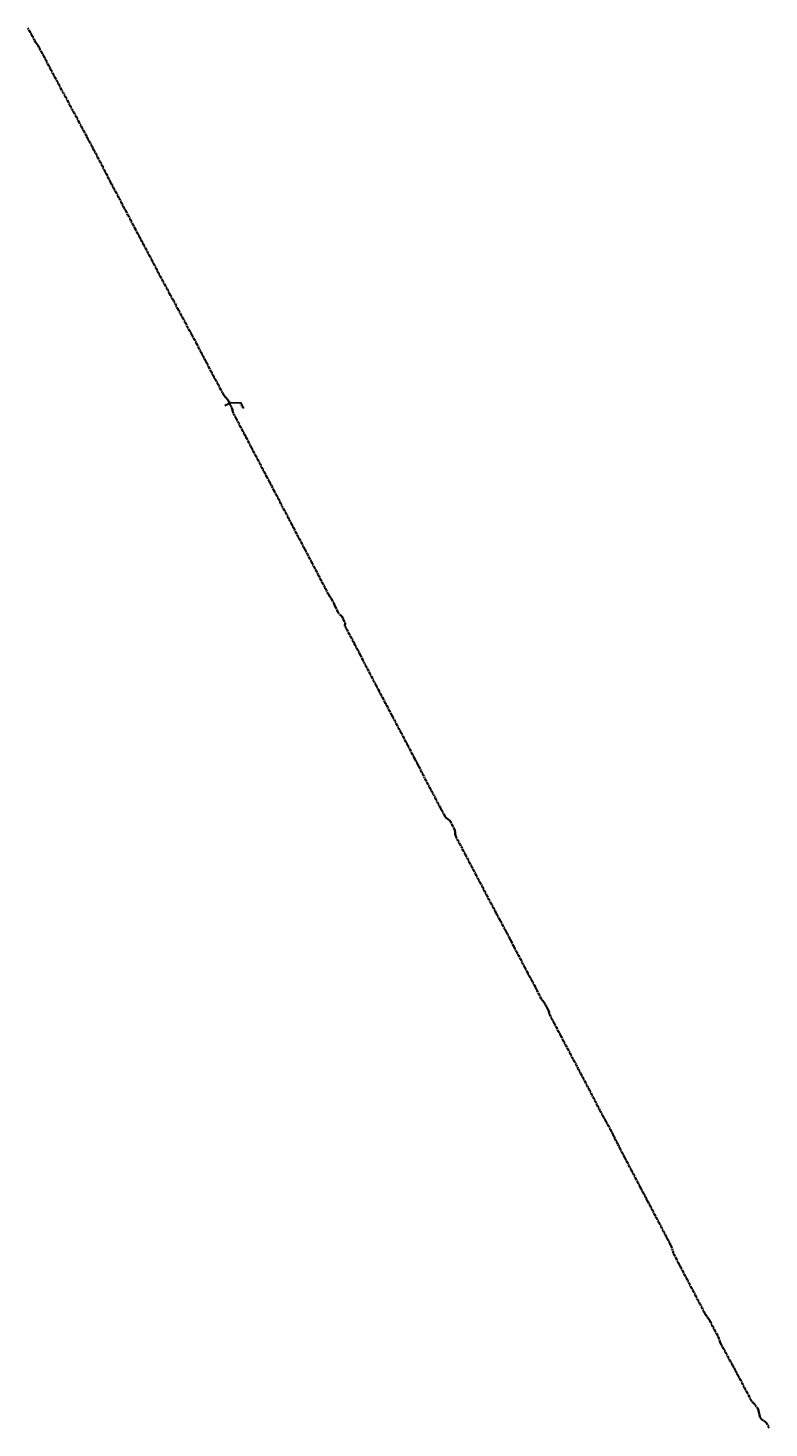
# Model space of a CAD drawing. Extents: x 7529714 to 7537797, y 5723889 to 5727796.
# Tile 1 of 28: x 7529714 to 7531783, y 5723889 to 5727796. Entities that reach past the tile are written whole.
import ezdxf

# ---------------------------------------------------------------- set-up
doc = ezdxf.new("R2010")
doc.units = 0
doc.linetypes.add('CENTER2', pattern=[28.575, 19.05, -3.175, 3.175, -3.175])
doc.layers.add('C-DROGI-SYTUACJA', color=7, linetype='Continuous')
doc.layers.add('D-opisy', color=2, linetype='Continuous', lineweight=30)
doc.styles.get("Standard").update_dxf_attribs({"font": 'arial.ttf'})

msp = doc.modelspace()

# ---------------------------------------------------------------- linework, layer by layer
at = {"layer": 'C-DROGI-SYTUACJA', "color": 10, "linetype": 'CENTER2', "lineweight": 35, "ltscale": 0.2}
msp.add_lwpolyline([(7529714.301, 5727795.865), (7529735.169, 5727756.456, 0.07165765), (7529738.529, 5727751.848), (7529739.732, 5727750.614, -0.07178523), (7529743.098, 5727745.997), (7529747.739, 5727737.221), (7529774.913, 5727685.825), (7529793.855, 5727649.915), (7529812.38, 5727615.415), (7529837.757, 5727568.892), (7529857.658, 5727531.843), (7529878.79, 5727492.008), (7529902.589, 5727447.335), (7529918.538, 5727417.135), (7529944.281, 5727366.741), (7529969.685, 5727318.815), (7529986.23, 5727287.312), (7529994.785, 5727271.452), (7530014.919, 5727233.118), (7530030.611, 5727203.571), (7530048.952, 5727168.884), (7530066.584, 5727135.609), (7530088.792, 5727092.929), (7530119.442, 5727037.047), (7530133.98, 5727010.094), (7530160.017, 5726961.45), (7530183.787, 5726917.333), (7530204.666, 5726877.528), (7530227.909, 5726832.904), (7530259.102, 5726774.826, 0.06358496), (7530264.989, 5726766.578), (7530268.47, 5726762.818, -0.06508398), (7530272.969, 5726756.475), (7530281.424, 5726740.504, -0.06508397), (7530284.142, 5726733.217), (7530284.891, 5726729.972, 0.06446268), (7530289.362, 5726717.937), (7530322.484, 5726654.998), (7530339.922, 5726621.886), (7530356.842, 5726589.483), (7530379.806, 5726546.279), (7530402.949, 5726502.005), (7530424.44, 5726461.025), (7530444.82, 5726422.144), (7530467.787, 5726378.156), (7530487.261, 5726341.324), (7530506.418, 5726305.122), (7530526.989, 5726265.744), (7530541.922, 5726236.64), (7530552.763, 5726216.63, 0.02043788), (7530554.436, 5726213.822), (7530562.078, 5726202.113, -0.02416639), (7530564.031, 5726198.778), (7530567.392, 5726192.349, -0.02149457), (7530568.851, 5726189.237), (7530572.059, 5726181.558, 0.02253525), (7530573.596, 5726178.299), (7530581.269, 5726163.764, 0.09655801), (7530584.871, 5726159.294), (7530589.549, 5726155.354, -0.10810822), (7530591.633, 5726152.643), (7530599.06, 5726136.869, -0.19356637), (7530599.404, 5726130.909), (7530599.097, 5726129.998, 0.2231736), (7530599.583, 5726125.774), (7530602.576, 5726120.93, -0.01719093), (7530605.987, 5726114.962), (7530626.316, 5726076.364), (7530641.041, 5726048.532), (7530649.656, 5726031.421, 0.0051496), (7530652.491, 5726025.931), (7530660.958, 5726009.942, -0.0051496), (7530663.794, 5726004.452), (7530663.794, 5726004.452), (7530666.938, 5725998.206), (7530695.1, 5725944.687), (7530713.306, 5725910.181), (7530731.225, 5725876.244), (7530749.941, 5725840.801), (7530776.607, 5725790.321), (7530793.835, 5725757.415), (7530804.978, 5725736.313, -0.00409902), (7530807.239, 5725731.945), (7530820.113, 5725706.566), (7530830.27, 5725687.299), (7530846.387, 5725656.605), (7530866.204, 5725619.068), (7530877.76, 5725597.076, 0.13353556), (7530884.909, 5725589.392), (7530887.484, 5725587.792, -0.13360763), (7530894.636, 5725580.102), (7530904.4, 5725561.506, -0.11277313), (7530906.681, 5725552.894), (7530906.773, 5725550.234, 0.11346639), (7530910.233, 5725537.244), (7530924.386, 5725510.469), (7530956.378, 5725449.593), (7530999.633, 5725367.556), (7531020.53, 5725328.004, 0.00406682), (7531022.845, 5725323.708), (7531022.845, 5725323.708), (7531032.808, 5725305.571, -0.00422808), (7531035.213, 5725301.104), (7531059.944, 5725254.223, -0.00440055), (7531062.366, 5725249.531), (7531071.709, 5725231.04, 0.00412215), (7531073.975, 5725226.644), (7531073.975, 5725226.644), (7531087.383, 5725201.158), (7531110.122, 5725157.821), (7531131.457, 5725118.234, -0.00897824), (7531136.397, 5725108.66), (7531146.083, 5725089.033, 0.07525175), (7531151.217, 5725081.666), (7531154.313, 5725078.4, -0.06893621), (7531156.869, 5725074.83), (7531166.993, 5725055.55, -0.06873155), (7531168.479, 5725051.432), (7531169.1, 5725048.503, 0.06878254), (7531171.89, 5725040.776), (7531203.621, 5724980.378), (7531234.8, 5724921.535), (7531259.931, 5724874.055), (7531293.333, 5724810.086), (7531313.16, 5724772.033), (7531341.529, 5724719.923, -0.00902323), (7531346.533, 5724710.322), (7531363.735, 5724675.815), (7531380.065, 5724644.823), (7531398.584, 5724609.363), (7531424.897, 5724559.228), (7531446.142, 5724518.961), (7531474.816, 5724464.452), (7531498.201, 5724419.897), (7531507.672, 5724401.833), (7531507.672, 5724401.833), (7531507.672, 5724401.833, -0.04013852), (7531510.812, 5724394.46), (7531516.196, 5724378.341, 0.04013852), (7531519.337, 5724370.968), (7531605.616, 5724206.442, 0.04265243), (7531608.366, 5724202.136), (7531614.257, 5724194.443, -0.04259237), (7531617.003, 5724190.143), (7531641.087, 5724144.244, -0.04226226), (7531643.052, 5724139.579), (7531645.974, 5724130.59, 0.04489877), (7531648.088, 5724125.646), (7531669.363, 5724086.118), (7531687.571, 5724053.485), (7531733.076, 5723967.067, 0.08906008), (7531737.423, 5723961.493), (7531739.516, 5723959.617, -0.04859652), (7531742.14, 5723956.76), (7531750.648, 5723945.469, -0.11180019), (7531754.274, 5723937.414), (7531757.426, 5723921.898, 0.20091584), (7531763.94, 5723912.314), (7531771.974, 5723907.082, -0.13122819), (7531777.15, 5723901.327), (7531783.375, 5723889.12)], format="xyb", dxfattribs=at)
msp.add_lwpolyline([(7529714.301, 5727795.865), (7529735.169, 5727756.456, 0.07165765), (7529738.529, 5727751.848), (7529739.732, 5727750.614, -0.07178523), (7529743.098, 5727745.997), (7529747.739, 5727737.221), (7529774.913, 5727685.825), (7529793.855, 5727649.915), (7529812.38, 5727615.415), (7529837.757, 5727568.892), (7529857.658, 5727531.843), (7529878.79, 5727492.008), (7529902.589, 5727447.335), (7529918.538, 5727417.135), (7529944.281, 5727366.741), (7529969.685, 5727318.815), (7529986.23, 5727287.312), (7529994.785, 5727271.452), (7530014.919, 5727233.118), (7530030.611, 5727203.571), (7530048.952, 5727168.884), (7530066.584, 5727135.609), (7530088.792, 5727092.929), (7530119.442, 5727037.047), (7530133.98, 5727010.094), (7530160.017, 5726961.45), (7530183.787, 5726917.333), (7530204.666, 5726877.528), (7530227.909, 5726832.904), (7530259.102, 5726774.826, 0.06358496), (7530264.989, 5726766.578), (7530268.47, 5726762.818, -0.06508398), (7530272.969, 5726756.475), (7530281.424, 5726740.504, -0.06508397), (7530284.142, 5726733.217), (7530284.891, 5726729.972, 0.06446268), (7530289.362, 5726717.937), (7530322.484, 5726654.998), (7530339.922, 5726621.886), (7530356.842, 5726589.483), (7530379.806, 5726546.279), (7530402.949, 5726502.005), (7530424.44, 5726461.025), (7530444.82, 5726422.144), (7530467.787, 5726378.156), (7530487.261, 5726341.324), (7530506.418, 5726305.122), (7530526.989, 5726265.744), (7530541.922, 5726236.64), (7530552.763, 5726216.63, 0.02043788), (7530554.436, 5726213.822), (7530562.078, 5726202.113, -0.02416639), (7530564.031, 5726198.778), (7530567.392, 5726192.349, -0.02149457), (7530568.851, 5726189.237), (7530572.059, 5726181.558, 0.02253525), (7530573.596, 5726178.299), (7530581.269, 5726163.764, 0.09655801), (7530584.871, 5726159.294), (7530589.549, 5726155.354, -0.10810822), (7530591.633, 5726152.643), (7530599.06, 5726136.869, -0.19356637), (7530599.404, 5726130.909), (7530599.097, 5726129.998, 0.2231736), (7530599.583, 5726125.774), (7530602.576, 5726120.93, -0.01719093), (7530605.987, 5726114.962), (7530626.316, 5726076.364), (7530641.041, 5726048.532), (7530649.656, 5726031.421, 0.0051496), (7530652.491, 5726025.931), (7530660.958, 5726009.942, -0.0051496), (7530663.794, 5726004.452), (7530663.794, 5726004.452), (7530666.938, 5725998.206), (7530695.1, 5725944.687), (7530713.306, 5725910.181), (7530731.225, 5725876.244), (7530749.941, 5725840.801), (7530776.607, 5725790.321), (7530793.835, 5725757.415), (7530804.978, 5725736.313, -0.00409902), (7530807.239, 5725731.945), (7530820.113, 5725706.566), (7530830.27, 5725687.299), (7530846.387, 5725656.605), (7530866.204, 5725619.068), (7530877.76, 5725597.076, 0.13353556), (7530884.909, 5725589.392), (7530887.484, 5725587.792, -0.13360763), (7530894.636, 5725580.102), (7530904.4, 5725561.506, -0.11277313), (7530906.681, 5725552.894), (7530906.773, 5725550.234, 0.11346639), (7530910.233, 5725537.244), (7530924.386, 5725510.469), (7530956.378, 5725449.593), (7530999.633, 5725367.556), (7531020.53, 5725328.004, 0.00406682), (7531022.845, 5725323.708), (7531022.845, 5725323.708), (7531032.808, 5725305.571, -0.00422808), (7531035.213, 5725301.104), (7531059.944, 5725254.223, -0.00440055), (7531062.366, 5725249.531), (7531071.709, 5725231.04, 0.00412215), (7531073.975, 5725226.644), (7531073.975, 5725226.644), (7531087.383, 5725201.158), (7531110.122, 5725157.821), (7531131.457, 5725118.234, -0.00897824), (7531136.397, 5725108.66), (7531146.083, 5725089.033, 0.07525175), (7531151.217, 5725081.666), (7531154.313, 5725078.4, -0.06893621), (7531156.869, 5725074.83), (7531166.993, 5725055.55, -0.06873155), (7531168.479, 5725051.432), (7531169.1, 5725048.503, 0.06878254), (7531171.89, 5725040.776), (7531203.621, 5724980.378), (7531234.8, 5724921.535), (7531259.931, 5724874.055), (7531293.333, 5724810.086), (7531313.16, 5724772.033), (7531341.529, 5724719.923, -0.00902323), (7531346.533, 5724710.322), (7531363.735, 5724675.815), (7531380.065, 5724644.823), (7531398.584, 5724609.363), (7531424.897, 5724559.228), (7531446.142, 5724518.961), (7531474.816, 5724464.452), (7531498.201, 5724419.897), (7531507.672, 5724401.833), (7531507.672, 5724401.833), (7531507.672, 5724401.833, -0.04013852), (7531510.812, 5724394.46), (7531516.196, 5724378.341, 0.04013852), (7531519.337, 5724370.968), (7531605.616, 5724206.442, 0.04265243), (7531608.366, 5724202.136), (7531614.257, 5724194.443, -0.04259237), (7531617.003, 5724190.143), (7531641.087, 5724144.244, -0.04226226), (7531643.052, 5724139.579), (7531645.974, 5724130.59, 0.04489877), (7531648.088, 5724125.646), (7531669.363, 5724086.118), (7531687.571, 5724053.485), (7531733.076, 5723967.067, 0.08906008), (7531737.423, 5723961.493), (7531739.516, 5723959.617, -0.04859652), (7531742.14, 5723956.76), (7531750.648, 5723945.469, -0.11180019), (7531754.274, 5723937.414), (7531757.426, 5723921.898, 0.20091584), (7531763.94, 5723912.314), (7531771.974, 5723907.082, -0.13122819), (7531777.15, 5723901.327), (7531783.375, 5723889.12)], format="xyb", dxfattribs=at)
at = {"layer": 'D-opisy'}
msp.add_lwpolyline([(7530317.034, 5726734.331), (7530309.189, 5726749.171), (7530280.755, 5726749.987), (7530264.082, 5726741.203)], dxfattribs=at)

# ---------------------------------------------------------------- texts
at = {"layer": 'D-opisy', "insert": (7530311.049, 5726749.214), "char_height": 1.2, "attachment_point": 1, "rotation": 297.864223}
msp.add_mtext_dynamic_manual_height_columns('Projektowana kładka \\Ppieszo-rowerowa K1\\Pkm 67+674,51\\Pkm rob. 1+190.00', width=35.39242, gutter_width=6, heights=[0], dxfattribs=at)

doc.saveas('drawing.dxf')
